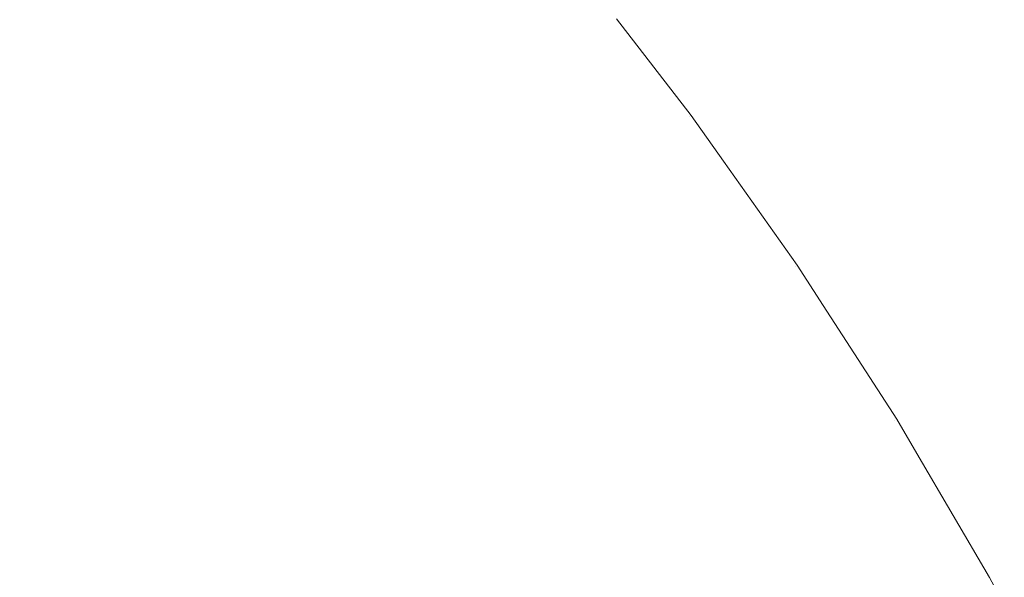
# Model space of a CAD drawing. Header units: centimetres. Extents: x -25.9 to 27.4, y -21.7 to -19.9.
# Tile 199 of 202: x 27.3774 to 27.4002, y -19.9112 to -19.8983. Entities that reach past the tile are written whole.
import ezdxf

# ---------------------------------------------------------------- set-up
doc = ezdxf.new("R2010")
doc.units = ezdxf.units.CM
doc.header["$LTSCALE"] = 2.54
doc.layers.add('Lucido design-1', color=7, linetype='Continuous')

# ---------------------------------------------------------------- blocks, each defined once
blk = doc.blocks.new('Gruppo-5-1')
at = {"color": 7, "linetype": 'Continuous', "lineweight": 9}
for points, invisible_edges in [([(27.380754, -19.894602, 875.688718), (27.383468, -19.897557, 875.688718), (27.382399, -19.898498, 875.684856), (27.379726, -19.895587, 875.684856)], 15), ([(27.386134, -19.895211, 876.340958), (27.388817, -19.898393, 876.340958), (27.389385, -19.897935, 876.336861), (27.386681, -19.894729, 876.336861)], 15), ([(27.37359, -19.89628, 876.368395), (27.376239, -19.898929, 876.368395), (27.377604, -19.897621, 876.364658), (27.374898, -19.894914, 876.364658)], 15), ([(27.386532, -19.89486, 875.704687), (27.38923, -19.89806, 875.704687), (27.388628, -19.898546, 875.70063), (27.385952, -19.895371, 875.70063)], 15), ([(27.385458, -19.895805, 876.345025), (27.388117, -19.898959, 876.345025), (27.388817, -19.898393, 876.340958), (27.386134, -19.895211, 876.340958)], 15), ([(27.378854, -19.896422, 876.360848), (27.381493, -19.899295, 876.360848), (27.382671, -19.898258, 876.356974), (27.379987, -19.895337, 876.356974)], 15), ([(27.385952, -19.895371, 875.70063), (27.388628, -19.898546, 875.70063), (27.387897, -19.899136, 875.696612), (27.385246, -19.895992, 875.696612)], 15), ([(27.379726, -19.895587, 875.684856), (27.382399, -19.898498, 875.684856), (27.381212, -19.899542, 875.68106), (27.378585, -19.896681, 875.68106)], 15), ([(27.385246, -19.895992, 875.696612), (27.387897, -19.899136, 875.696612), (27.387039, -19.899829, 875.692639), (27.384418, -19.896721, 875.692639)], 15), ([(27.384655, -19.896512, 876.349055), (27.387284, -19.899631, 876.349055), (27.388117, -19.898959, 876.345025), (27.385458, -19.895805, 876.345025)], 15), ([(27.377604, -19.897621, 876.364658), (27.380193, -19.900439, 876.364658), (27.381493, -19.899295, 876.360848), (27.378854, -19.896422, 876.360848)], 15), ([(27.383725, -19.89733, 876.35304), (27.386321, -19.900409, 876.35304), (27.387284, -19.899631, 876.349055), (27.384655, -19.896512, 876.349055)], 15), ([(27.378585, -19.896681, 875.68106), (27.381212, -19.899542, 875.68106), (27.379911, -19.900687, 875.677334), (27.377333, -19.897881, 875.677334)], 15), ([(27.384418, -19.896721, 875.692639), (27.387039, -19.899829, 875.692639), (27.386054, -19.900624, 875.688718), (27.383468, -19.897557, 875.688718)], 15), ([(27.382671, -19.898258, 876.356974), (27.385228, -19.901291, 876.356974), (27.386321, -19.900409, 876.35304), (27.383725, -19.89733, 876.35304)], 15), ([(27.389819, -19.897584, 876.33274), (27.392398, -19.900921, 876.33274), (27.392709, -19.900692, 876.328604), (27.390119, -19.897342, 876.328604)], 15), ([(27.390248, -19.897238, 875.717024), (27.392842, -19.900593, 875.717024), (27.392628, -19.900751, 875.712891), (27.390041, -19.897405, 875.712891)], 15), ([(27.390119, -19.897342, 876.328604), (27.392709, -19.900692, 876.328604), (27.39288, -19.900565, 876.324458), (27.390286, -19.897208, 876.324458)], 15), ([(27.39119, -19.8983, 875.721383), (27.392919, -19.900537, 875.721383), (27.392842, -19.900593, 875.717024), (27.390248, -19.897238, 875.717024)], 14), ([(27.390286, -19.897208, 876.324458), (27.39288, -19.900565, 876.324458), (27.392919, -19.900537, 876.321383), (27.39119, -19.8983, 876.321383)], 11), ([(27.383468, -19.897557, 875.688718), (27.386054, -19.900624, 875.688718), (27.384946, -19.901519, 875.684856), (27.382399, -19.898498, 875.684856)], 15), ([(27.389385, -19.897935, 876.336861), (27.39195, -19.901253, 876.336861), (27.392398, -19.900921, 876.33274), (27.389819, -19.897584, 876.33274)], 15), ([(27.390041, -19.897405, 875.712891), (27.392628, -19.900751, 875.712891), (27.392277, -19.901011, 875.708777), (27.389702, -19.897679, 875.708777)], 15), ([(27.376239, -19.898929, 876.368395), (27.378774, -19.901689, 876.368395), (27.380193, -19.900439, 876.364658), (27.377604, -19.897621, 876.364658)], 15), ([(27.389702, -19.897679, 875.708777), (27.392277, -19.901011, 875.708777), (27.39179, -19.901371, 875.704687), (27.38923, -19.89806, 875.704687)], 15), ([(27.377333, -19.897881, 875.677334), (27.379911, -19.900687, 875.677334), (27.378497, -19.901932, 875.673687), (27.375973, -19.899184, 875.673687)], 15), ([(27.388817, -19.898393, 876.340958), (27.391363, -19.901687, 876.340958), (27.39195, -19.901253, 876.336861), (27.389385, -19.897935, 876.336861)], 15), ([(27.381493, -19.899295, 876.360848), (27.384007, -19.902277, 876.360848), (27.385228, -19.901291, 876.356974), (27.382671, -19.898258, 876.356974)], 15), ([(27.38923, -19.89806, 875.704687), (27.39179, -19.901371, 875.704687), (27.391168, -19.901831, 875.70063), (27.388628, -19.898546, 875.70063)], 15), ([(27.382399, -19.898498, 875.684856), (27.384946, -19.901519, 875.684856), (27.383717, -19.902512, 875.68106), (27.381212, -19.899542, 875.68106)], 15), ([(27.388117, -19.898959, 876.345025), (27.390639, -19.902222, 876.345025), (27.391363, -19.901687, 876.340958), (27.388817, -19.898393, 876.340958)], 15), ([(27.392919, -19.900537, 875.721383), (27.39119, -19.8983, 875.721383), (27.39119, -19.8983, 876.321383), (27.392919, -19.900537, 876.321383)], 10), ([(27.388628, -19.898546, 875.70063), (27.391168, -19.901831, 875.70063), (27.390413, -19.90239, 875.696612), (27.387897, -19.899136, 875.696612)], 15), ([(27.37476, -19.900346, 876.372053), (27.377236, -19.903042, 876.372053), (27.378774, -19.901689, 876.368395), (27.376239, -19.898929, 876.368395)], 15), ([(27.387897, -19.899136, 875.696612), (27.390413, -19.90239, 875.696612), (27.389525, -19.903046, 875.692639), (27.387039, -19.899829, 875.692639)], 15), ([(27.387284, -19.899631, 876.349055), (27.389779, -19.902859, 876.349055), (27.390639, -19.902222, 876.345025), (27.388117, -19.898959, 876.345025)], 15), ([(27.375973, -19.899184, 875.673687), (27.378497, -19.901932, 875.673687), (27.376973, -19.903273, 875.670122), (27.374508, -19.900589, 875.670122)], 15), ([(27.380193, -19.900439, 876.364658), (27.38266, -19.903365, 876.364658), (27.384007, -19.902277, 876.360848), (27.381493, -19.899295, 876.360848)], 15), ([(27.381212, -19.899542, 875.68106), (27.383717, -19.902512, 875.68106), (27.382368, -19.903601, 875.677334), (27.379911, -19.900687, 875.677334)], 15), ([(27.386321, -19.900409, 876.35304), (27.388784, -19.903595, 876.35304), (27.389779, -19.902859, 876.349055), (27.387284, -19.899631, 876.349055)], 15), ([(27.387039, -19.899829, 875.692639), (27.389525, -19.903046, 875.692639), (27.388508, -19.903799, 875.688718), (27.386054, -19.900624, 875.688718)], 15), ([(27.378774, -19.901689, 876.368395), (27.381189, -19.904553, 876.368395), (27.38266, -19.903365, 876.364658), (27.380193, -19.900439, 876.364658)], 15), ([(27.385228, -19.901291, 876.356974), (27.387654, -19.90443, 876.356974), (27.388784, -19.903595, 876.35304), (27.386321, -19.900409, 876.35304)], 15), ([(27.392842, -19.900593, 875.717024), (27.392919, -19.900537, 875.721383), (27.393667, -19.901596, 875.721383)], 9), ([(27.393667, -19.901596, 876.321383), (27.392919, -19.900537, 876.321383), (27.39288, -19.900565, 876.324458)], 10), ([(27.392919, -19.900537, 876.321383), (27.393667, -19.901596, 876.321383), (27.393667, -19.901596, 875.721383), (27.392919, -19.900537, 875.721383)], 10), ([(27.379911, -19.900687, 875.677334), (27.382368, -19.903601, 875.677334), (27.380902, -19.904784, 875.673687), (27.378497, -19.901932, 875.673687)], 15), ([(27.386054, -19.900624, 875.688718), (27.388508, -19.903799, 875.688718), (27.387363, -19.904646, 875.684856), (27.384946, -19.901519, 875.684856)], 15), ([(27.392628, -19.900751, 875.712891), (27.39507, -19.904205, 875.712891), (27.394709, -19.904449, 875.708777), (27.392277, -19.901011, 875.708777)], 15), ([(27.392398, -19.900921, 876.33274), (27.394834, -19.904365, 876.33274), (27.395154, -19.904149, 876.328604), (27.392709, -19.900692, 876.328604)], 15), ([(27.392842, -19.900593, 875.717024), (27.395291, -19.904056, 875.717024), (27.39507, -19.904205, 875.712891), (27.392628, -19.900751, 875.712891)], 15), ([(27.392709, -19.900692, 876.328604), (27.395154, -19.904149, 876.328604), (27.395331, -19.904029, 876.324458), (27.39288, -19.900565, 876.324458)], 15), ([(27.393667, -19.901596, 875.721383), (27.39537, -19.904003, 875.721383), (27.395291, -19.904056, 875.717024), (27.392842, -19.900593, 875.717024)], 14), ([(27.39288, -19.900565, 876.324458), (27.395331, -19.904029, 876.324458), (27.39537, -19.904003, 876.321383), (27.393667, -19.901596, 876.321383)], 11), ([(27.39195, -19.901253, 876.336861), (27.394371, -19.904677, 876.336861), (27.394834, -19.904365, 876.33274), (27.392398, -19.900921, 876.33274)], 15), ([(27.392277, -19.901011, 875.708777), (27.394709, -19.904449, 875.708777), (27.394207, -19.904789, 875.704687), (27.39179, -19.901371, 875.704687)], 15), ([(27.384007, -19.902277, 876.360848), (27.386393, -19.905363, 876.360848), (27.387654, -19.90443, 876.356974), (27.385228, -19.901291, 876.356974)], 15), ([(27.39179, -19.901371, 875.704687), (27.394207, -19.904789, 875.704687), (27.393566, -19.905222, 875.70063), (27.391168, -19.901831, 875.70063)], 15), ([(27.391363, -19.901687, 876.340958), (27.393767, -19.905086, 876.340958), (27.394371, -19.904677, 876.336861), (27.39195, -19.901253, 876.336861)], 15), ([(27.377236, -19.903042, 876.372053), (27.379595, -19.90584, 876.372053), (27.381189, -19.904553, 876.368395), (27.378774, -19.901689, 876.368395)], 15), ([(27.384946, -19.901519, 875.684856), (27.387363, -19.904646, 875.684856), (27.386092, -19.905585, 875.68106), (27.383717, -19.902512, 875.68106)], 15), ([(27.390639, -19.902222, 876.345025), (27.393021, -19.90559, 876.345025), (27.393767, -19.905086, 876.340958), (27.391363, -19.901687, 876.340958)], 15), ([(27.39537, -19.904003, 875.721383), (27.393667, -19.901596, 875.721383), (27.393667, -19.901596, 876.321383), (27.39537, -19.904003, 876.321383)], 10), ([(27.391168, -19.901831, 875.70063), (27.393566, -19.905222, 875.70063), (27.392788, -19.905748, 875.696612), (27.390413, -19.90239, 875.696612)], 15), ([(27.378497, -19.901932, 875.673687), (27.380902, -19.904784, 875.673687), (27.379323, -19.90606, 875.670122), (27.376973, -19.903273, 875.670122)], 15), ([(27.38266, -19.903365, 876.364658), (27.385, -19.906393, 876.364658), (27.386393, -19.905363, 876.360848), (27.384007, -19.902277, 876.360848)], 15), ([(27.389779, -19.902859, 876.349055), (27.392135, -19.906189, 876.349055), (27.393021, -19.90559, 876.345025), (27.390639, -19.902222, 876.345025)], 15), ([(27.383717, -19.902512, 875.68106), (27.386092, -19.905585, 875.68106), (27.384698, -19.906616, 875.677334), (27.382368, -19.903601, 875.677334)], 15), ([(27.390413, -19.90239, 875.696612), (27.392788, -19.905748, 875.696612), (27.391873, -19.906366, 875.692639), (27.389525, -19.903046, 875.692639)], 15), ([(27.375583, -19.904496, 876.375625), (27.377882, -19.907223, 876.375625), (27.379595, -19.90584, 876.372053), (27.377236, -19.903042, 876.372053)], 15), ([(27.389525, -19.903046, 875.692639), (27.391873, -19.906366, 875.692639), (27.390825, -19.907074, 875.688718), (27.388508, -19.903799, 875.688718)], 15), ([(27.388784, -19.903595, 876.35304), (27.391109, -19.906882, 876.35304), (27.392135, -19.906189, 876.349055), (27.389779, -19.902859, 876.349055)], 15), ([(27.376973, -19.903273, 875.670122), (27.379323, -19.90606, 875.670122), (27.377632, -19.907424, 875.666648), (27.375342, -19.904708, 875.666648)], 15), ([(27.381189, -19.904553, 876.368395), (27.38348, -19.907517, 876.368395), (27.385, -19.906393, 876.364658), (27.38266, -19.903365, 876.364658)], 15), ([(27.382368, -19.903601, 875.677334), (27.384698, -19.906616, 875.677334), (27.383184, -19.907736, 875.673687), (27.380902, -19.904784, 875.673687)], 15), ([(27.387654, -19.90443, 876.356974), (27.389945, -19.907669, 876.356974), (27.391109, -19.906882, 876.35304), (27.388784, -19.903595, 876.35304)], 15), ([(27.388508, -19.903799, 875.688718), (27.390825, -19.907074, 875.688718), (27.389645, -19.907872, 875.684856), (27.387363, -19.904646, 875.684856)], 15), ([(27.394834, -19.904365, 876.33274), (27.397121, -19.907908, 876.33274), (27.397449, -19.907706, 876.328604), (27.395154, -19.904149, 876.328604)], 15), ([(27.395291, -19.904056, 875.717024), (27.397591, -19.907619, 875.717024), (27.397364, -19.907759, 875.712891), (27.39507, -19.904205, 875.712891)], 15), ([(27.395154, -19.904149, 876.328604), (27.397449, -19.907706, 876.328604), (27.397631, -19.907594, 876.324458), (27.395331, -19.904029, 876.324458)], 15), ([(27.395291, -19.904056, 875.717024), (27.39537, -19.904003, 875.721383), (27.395972, -19.904936, 875.721383)], 9), ([(27.395972, -19.904936, 875.721383), (27.397672, -19.907569, 875.721383), (27.397591, -19.907619, 875.717024), (27.395291, -19.904056, 875.717024)], 14), ([(27.395972, -19.904936, 876.321383), (27.39537, -19.904003, 876.321383), (27.395331, -19.904029, 876.324458)], 10), ([(27.395331, -19.904029, 876.324458), (27.397631, -19.907594, 876.324458), (27.397672, -19.907569, 876.321383), (27.395972, -19.904936, 876.321383)], 11), ([(27.39537, -19.904003, 876.321383), (27.395972, -19.904936, 876.321383), (27.395972, -19.904936, 875.721383), (27.39537, -19.904003, 875.721383)], 10), ([(27.394371, -19.904677, 876.336861), (27.396646, -19.908201, 876.336861), (27.397121, -19.907908, 876.33274), (27.394834, -19.904365, 876.33274)], 15), ([(27.39507, -19.904205, 875.712891), (27.397364, -19.907759, 875.712891), (27.396992, -19.907988, 875.708777), (27.394709, -19.904449, 875.708777)], 15), ([(27.373818, -19.90605, 876.379106), (27.376052, -19.9087, 876.379106), (27.377882, -19.907223, 876.375625), (27.375583, -19.904496, 876.375625)], 15), ([(27.379595, -19.90584, 876.372053), (27.381833, -19.908735, 876.372053), (27.38348, -19.907517, 876.368395), (27.381189, -19.904553, 876.368395)], 15), ([(27.387363, -19.904646, 875.684856), (27.389645, -19.907872, 875.684856), (27.388335, -19.908757, 875.68106), (27.386092, -19.905585, 875.68106)], 15), ([(27.386393, -19.905363, 876.360848), (27.388645, -19.908548, 876.360848), (27.389945, -19.907669, 876.356974), (27.387654, -19.90443, 876.356974)], 15), ([(27.394709, -19.904449, 875.708777), (27.396992, -19.907988, 875.708777), (27.396476, -19.908305, 875.704687), (27.394207, -19.904789, 875.704687)], 15), ([(27.375342, -19.904708, 875.666648), (27.377632, -19.907424, 875.666648), (27.375835, -19.908876, 875.663268), (27.373608, -19.906235, 875.663268)], 15), ([(27.380902, -19.904784, 875.673687), (27.383184, -19.907736, 875.673687), (27.381552, -19.908944, 875.670122), (27.379323, -19.90606, 875.670122)], 15), ([(27.394207, -19.904789, 875.704687), (27.396476, -19.908305, 875.704687), (27.395818, -19.908711, 875.70063), (27.393566, -19.905222, 875.70063)], 15), ([(27.393767, -19.905086, 876.340958), (27.396024, -19.908584, 876.340958), (27.396646, -19.908201, 876.336861), (27.394371, -19.904677, 876.336861)], 15), ([(27.393021, -19.90559, 876.345025), (27.395258, -19.909056, 876.345025), (27.396024, -19.908584, 876.340958), (27.393767, -19.905086, 876.340958)], 15), ([(27.397672, -19.907569, 875.721383), (27.395972, -19.904936, 875.721383), (27.395972, -19.904936, 876.321383), (27.397672, -19.907569, 876.321383)], 10), ([(27.393566, -19.905222, 875.70063), (27.395818, -19.908711, 875.70063), (27.395018, -19.909203, 875.696612), (27.392788, -19.905748, 875.696612)], 15), ([(27.385, -19.906393, 876.364658), (27.38721, -19.909517, 876.364658), (27.388645, -19.908548, 876.360848), (27.386393, -19.905363, 876.360848)], 15), ([(27.386092, -19.905585, 875.68106), (27.388335, -19.908757, 875.68106), (27.386899, -19.909728, 875.677334), (27.384698, -19.906616, 875.677334)], 15), ([(27.392788, -19.905748, 875.696612), (27.395018, -19.909203, 875.696612), (27.394078, -19.909782, 875.692639), (27.391873, -19.906366, 875.692639)], 15), ([(27.392135, -19.906189, 876.349055), (27.394347, -19.909617, 876.349055), (27.395258, -19.909056, 876.345025), (27.393021, -19.90559, 876.345025)], 15), ([(27.377882, -19.907223, 876.375625), (27.380063, -19.910044, 876.375625), (27.381833, -19.908735, 876.372053), (27.379595, -19.90584, 876.372053)], 15), ([(27.379323, -19.90606, 875.670122), (27.381552, -19.908944, 875.670122), (27.379805, -19.910235, 875.666648), (27.377632, -19.907424, 875.666648)], 15), ([(27.391109, -19.906882, 876.35304), (27.393292, -19.910266, 876.35304), (27.394347, -19.909617, 876.349055), (27.392135, -19.906189, 876.349055)], 15), ([(27.38348, -19.907517, 876.368395), (27.385643, -19.910576, 876.368395), (27.38721, -19.909517, 876.364658), (27.385, -19.906393, 876.364658)], 15), ([(27.391873, -19.906366, 875.692639), (27.394078, -19.909782, 875.692639), (27.393001, -19.910445, 875.688718), (27.390825, -19.907074, 875.688718)], 15), ([(27.384698, -19.906616, 875.677334), (27.386899, -19.909728, 875.677334), (27.385338, -19.910783, 875.673687), (27.383184, -19.907736, 875.673687)], 15), ([(27.389945, -19.907669, 876.356974), (27.392096, -19.911002, 876.356974), (27.393292, -19.910266, 876.35304), (27.391109, -19.906882, 876.35304)], 15), ([(27.390825, -19.907074, 875.688718), (27.393001, -19.910445, 875.688718), (27.391788, -19.911192, 875.684856), (27.389645, -19.907872, 875.684856)], 15), ([(27.376052, -19.9087, 876.379106), (27.378172, -19.911443, 876.379106), (27.380063, -19.910044, 876.375625), (27.377882, -19.907223, 876.375625)], 15), ([(27.377632, -19.907424, 875.666648), (27.379805, -19.910235, 875.666648), (27.377947, -19.911609, 875.663268), (27.375835, -19.908876, 875.663268)], 15), ([(27.381833, -19.908735, 876.372053), (27.383947, -19.911723, 876.372053), (27.385643, -19.910576, 876.368395), (27.38348, -19.907517, 876.368395)], 15), ([(27.397449, -19.907706, 876.328604), (27.399592, -19.911358, 876.328604), (27.399779, -19.911254, 876.324458), (27.397631, -19.907594, 876.324458)], 15), ([(27.397591, -19.907619, 875.717024), (27.397672, -19.907569, 875.721383), (27.398138, -19.908363, 875.721383)], 9), ([(27.398138, -19.908363, 876.321383), (27.397672, -19.907569, 876.321383), (27.397631, -19.907594, 876.324458)], 10), ([(27.397631, -19.907594, 876.324458), (27.399779, -19.911254, 876.324458), (27.39982, -19.911231, 876.321383), (27.398138, -19.908363, 876.321383)], 11), ([(27.397672, -19.907569, 876.321383), (27.398138, -19.908363, 876.321383), (27.398138, -19.908363, 875.721383), (27.397672, -19.907569, 875.721383)], 10), ([(27.383184, -19.907736, 875.673687), (27.385338, -19.910783, 875.673687), (27.383656, -19.911919, 875.670122), (27.381552, -19.908944, 875.670122)], 15), ([(27.388645, -19.908548, 876.360848), (27.39076, -19.911825, 876.360848), (27.392096, -19.911002, 876.356974), (27.389945, -19.907669, 876.356974)], 15), ([(27.397364, -19.907759, 875.712891), (27.399505, -19.911407, 875.712891), (27.399124, -19.91162, 875.708777), (27.396992, -19.907988, 875.708777)], 15), ([(27.397121, -19.907908, 876.33274), (27.399255, -19.911546, 876.33274), (27.399592, -19.911358, 876.328604), (27.397449, -19.907706, 876.328604)], 15), ([(27.397591, -19.907619, 875.717024), (27.399737, -19.911277, 875.717024), (27.399505, -19.911407, 875.712891), (27.397364, -19.907759, 875.712891)], 15), ([(27.398138, -19.908363, 875.721383), (27.39982, -19.911231, 875.721383), (27.399737, -19.911277, 875.717024), (27.397591, -19.907619, 875.717024)], 14), ([(27.389645, -19.907872, 875.684856), (27.391788, -19.911192, 875.684856), (27.390442, -19.912021, 875.68106), (27.388335, -19.908757, 875.68106)], 15), ([(27.396992, -19.907988, 875.708777), (27.399124, -19.91162, 875.708777), (27.398595, -19.911915, 875.704687), (27.396476, -19.908305, 875.704687)], 15), ([(27.396646, -19.908201, 876.336861), (27.398768, -19.911818, 876.336861), (27.399255, -19.911546, 876.33274), (27.397121, -19.907908, 876.33274)], 15), ([(27.396024, -19.908584, 876.340958), (27.398131, -19.912174, 876.340958), (27.398768, -19.911818, 876.336861), (27.396646, -19.908201, 876.336861)], 15), ([(27.396476, -19.908305, 875.704687), (27.398595, -19.911915, 875.704687), (27.397919, -19.912292, 875.70063), (27.395818, -19.908711, 875.70063)], 15), ([(27.39982, -19.911231, 875.721383), (27.398138, -19.908363, 875.721383), (27.398138, -19.908363, 876.321383), (27.39982, -19.911231, 876.321383)], 10), ([(27.374108, -19.91027, 876.382487), (27.376163, -19.912929, 876.382487), (27.378172, -19.911443, 876.379106), (27.376052, -19.9087, 876.379106)], 15), ([(27.380063, -19.910044, 876.375625), (27.382123, -19.912956, 876.375625), (27.383947, -19.911723, 876.372053), (27.381833, -19.908735, 876.372053)], 15), ([(27.38721, -19.909517, 876.364658), (27.389286, -19.912733, 876.364658), (27.39076, -19.911825, 876.360848), (27.388645, -19.908548, 876.360848)], 15), ([(27.395818, -19.908711, 875.70063), (27.397919, -19.912292, 875.70063), (27.397099, -19.912751, 875.696612), (27.395018, -19.909203, 875.696612)], 15), ([(27.395258, -19.909056, 876.345025), (27.397345, -19.912613, 876.345025), (27.398131, -19.912174, 876.340958), (27.396024, -19.908584, 876.340958)], 15), ([(27.375835, -19.908876, 875.663268), (27.377947, -19.911609, 875.663268), (27.375982, -19.913063, 875.659988), (27.373932, -19.910412, 875.659988)], 15), ([(27.381552, -19.908944, 875.670122), (27.383656, -19.911919, 875.670122), (27.381857, -19.913136, 875.666648), (27.379805, -19.910235, 875.666648)], 15), ([(27.388335, -19.908757, 875.68106), (27.390442, -19.912021, 875.68106), (27.388965, -19.91293, 875.677334), (27.386899, -19.909728, 875.677334)], 15), ([(27.395018, -19.909203, 875.696612), (27.397099, -19.912751, 875.696612), (27.396136, -19.913289, 875.692639), (27.394078, -19.909782, 875.692639)], 15), ([(27.394347, -19.909617, 876.349055), (27.396411, -19.913135, 876.349055), (27.397345, -19.912613, 876.345025), (27.395258, -19.909056, 876.345025)], 15), ([(27.385643, -19.910576, 876.368395), (27.387675, -19.913724, 876.368395), (27.389286, -19.912733, 876.364658), (27.38721, -19.909517, 876.364658)], 15), ([(27.393292, -19.910266, 876.35304), (27.39533, -19.913739, 876.35304), (27.396411, -19.913135, 876.349055), (27.394347, -19.909617, 876.349055)], 15), ([(27.386899, -19.909728, 875.677334), (27.388965, -19.91293, 875.677334), (27.387361, -19.913918, 875.673687), (27.385338, -19.910783, 875.673687)], 15), ([(27.394078, -19.909782, 875.692639), (27.396136, -19.913289, 875.692639), (27.395031, -19.913906, 875.688718), (27.393001, -19.910445, 875.688718)], 15), ([(27.378172, -19.911443, 876.379106), (27.380174, -19.914273, 876.379106), (27.382123, -19.912956, 876.375625), (27.380063, -19.910044, 876.375625)], 15), ([(27.379805, -19.910235, 875.666648), (27.381857, -19.913136, 875.666648), (27.379942, -19.91443, 875.663268), (27.377947, -19.911609, 875.663268)], 15), ([(27.392096, -19.911002, 876.356974), (27.394104, -19.914424, 876.356974), (27.39533, -19.913739, 876.35304), (27.393292, -19.910266, 876.35304)], 15), ([(27.393001, -19.910445, 875.688718), (27.395031, -19.913906, 875.688718), (27.393788, -19.9146, 875.684856), (27.391788, -19.911192, 875.684856)], 15), ([(27.385338, -19.910783, 875.673687), (27.387361, -19.913918, 875.673687), (27.385633, -19.914982, 875.670122), (27.383656, -19.911919, 875.670122)], 15), ([(27.383947, -19.911723, 876.372053), (27.385931, -19.914798, 876.372053), (27.387675, -19.913724, 876.368395), (27.385643, -19.910576, 876.368395)], 15), ([(27.39076, -19.911825, 876.360848), (27.392734, -19.915189, 876.360848), (27.394104, -19.914424, 876.356974), (27.392096, -19.911002, 876.356974)], 15), ([(27.391788, -19.911192, 875.684856), (27.393788, -19.9146, 875.684856), (27.392408, -19.915371, 875.68106), (27.390442, -19.912021, 875.68106)], 15), ([(27.39982, -19.911231, 876.321383), (27.400161, -19.911872, 876.321383), (27.400161, -19.911872, 875.721383), (27.39982, -19.911231, 875.721383)], 10)]:
    blk.add_3dface(points, dxfattribs=dict(at, invisible_edges=invisible_edges))

msp = doc.modelspace()

# ---------------------------------------------------------------- block references
at = {"layer": 'Lucido design-1', "color": 7}
msp.add_blockref('Gruppo-5-1', (0, 0), dxfattribs=at)

doc.saveas('drawing.dxf')
